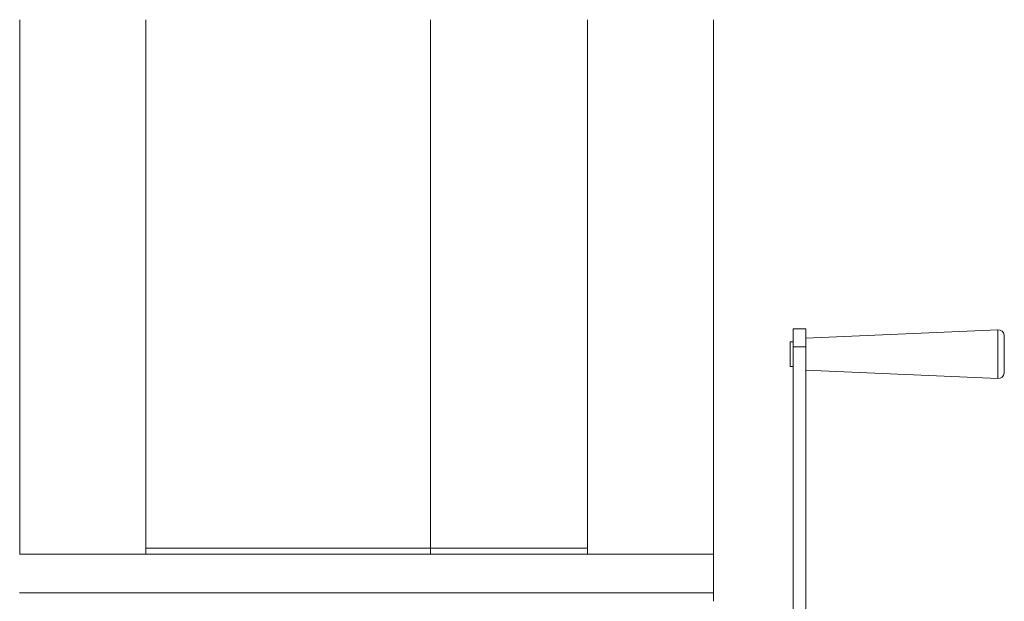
# Model space of a CAD drawing. Header units: millimetres. Extents: x 53056 to 116131, y -669674 to -625124.
# Tile 233 of 256: x 66439 to 66935, y -634231 to -633938. Entities that reach past the tile are written whole.
import ezdxf

# ---------------------------------------------------------------- set-up
doc = ezdxf.new("R2010")
doc.units = ezdxf.units.MM
doc.header["$MEASUREMENT"] = 0
doc.linetypes.add('DGN Style 1', pattern=[536.199087, 0.892178, -535.306909])
doc.linetypes.add('DGN Style 3', pattern=[1249.049455, 892.178182, -356.871273])
doc.layers.add('Side Cradle Tower', color=7, linetype='Continuous', lineweight=0)
doc.layers.add('Side Cradle Tower Platform', color=7, linetype='Continuous', lineweight=0)

# ---------------------------------------------------------------- blocks, each defined once
blk = doc.blocks.new('*U55')
at = {"layer": 'Side Cradle Tower', "color": 7, "linetype": 'Continuous', "lineweight": 0}
for p, q in [((-18091.61, 13192.17), (-18091.61, 13461.58)), ((-17869.07, 13192.17), (-17869.07, 13461.58)), ((-17805.57, 13461.58), (-17805.57, 13192.17)), ((-17662.28, 13305.14), (-17662.28, 13305.31)), ((-17658.99, 13302.61), (-17658.99, 13302.47)), ((-17658.99, 13302.47), (-17658.99, 13300.9)), ((-17766.94, 13298.16), (-17766.94, 13299.18)), ((-17765.36, 13125.61), (-17765.36, 13296.64)), ((-17765.36, 13296.64), (-17759.01, 13296.64)), ((-17759.01, 13296.64), (-17759.01, 13125.61)), ((-18155.16, 13192.17), (-17845.06, 13192.17)), ((-18091.61, 13195.2), (-17869.07, 13195.2)), ((-17845.06, 13192.17), (-17805.57, 13192.17)), ((-18155.16, 13172.63), (-17845.06, 13172.63)), ((-17845.06, 13172.63), (-17805.57, 13172.63))]:
    blk.add_line(p, q, dxfattribs=at)
at = {"layer": 'Side Cradle Tower', "color": 7, "linetype": 'Continuous', "lineweight": 0, "flags": 128}
for points in [[(-18155.11, 13192.17), (-18155.11, 13256.74), (-18155.11, 13359.03), (-18155.11, 13454.32), (-18155.11, 13461.58)], [(-17765.36, 13296.64), (-17765.36, 13301.25), (-17765.36, 13304.4), (-17765.36, 13305.72), (-17759.01, 13305.72), (-17759.01, 13304.4), (-17759.01, 13301.25), (-17759.01, 13296.64)], [(-17759.01, 13301.07), (-17662.28, 13305.31), (-17661.12, 13305.15), (-17660.11, 13304.59), (-17659.36, 13303.7), (-17658.99, 13302.61), (-17658.99, 13302.61)], [(-17662.28, 13280.7), (-17662.28, 13282.4), (-17662.28, 13285.72), (-17662.28, 13290.14), (-17662.28, 13295), (-17662.28, 13299.56), (-17662.28, 13303.12), (-17662.28, 13305.14), (-17662.28, 13305.14)], [(-17658.99, 13300.9), (-17658.99, 13298.12), (-17658.99, 13294.56), (-17658.99, 13290.77), (-17658.99, 13287.32), (-17658.99, 13284.73), (-17658.99, 13283.4)], [(-17766.94, 13299.18), (-17766.94, 13299.27), (-17765.36, 13299.27)], [(-17765.36, 13286.74), (-17766.94, 13286.74), (-17766.94, 13287.6), (-17766.94, 13289.29), (-17766.94, 13291.54), (-17766.94, 13294.02), (-17766.94, 13296.34), (-17766.94, 13298.16)], [(-17658.99, 13283.4), (-17658.99, 13283.4), (-17659.36, 13282.31), (-17660.11, 13281.42), (-17661.12, 13280.86), (-17662.28, 13280.7), (-17759.01, 13284.94)], [(-17805.57, 13168.39), (-17805.57, 13172.63), (-17805.57, 13192.17)]]:
    blk.add_lwpolyline(points, dxfattribs=at)
at = {"layer": 'Side Cradle Tower Platform', "color": 7, "linetype": 'DGN Style 3', "lineweight": 0}
blk.add_line((-17948.07, 13461.58), (-17948.07, 13192.17), dxfattribs=at)

msp = doc.modelspace()

# ---------------------------------------------------------------- block references
at = {"color": 7, "linetype": 'DGN Style 1', "lineweight": 0}
msp.add_blockref('*U55', (84593.95, -647399.35), dxfattribs=at)

doc.saveas('drawing.dxf')
